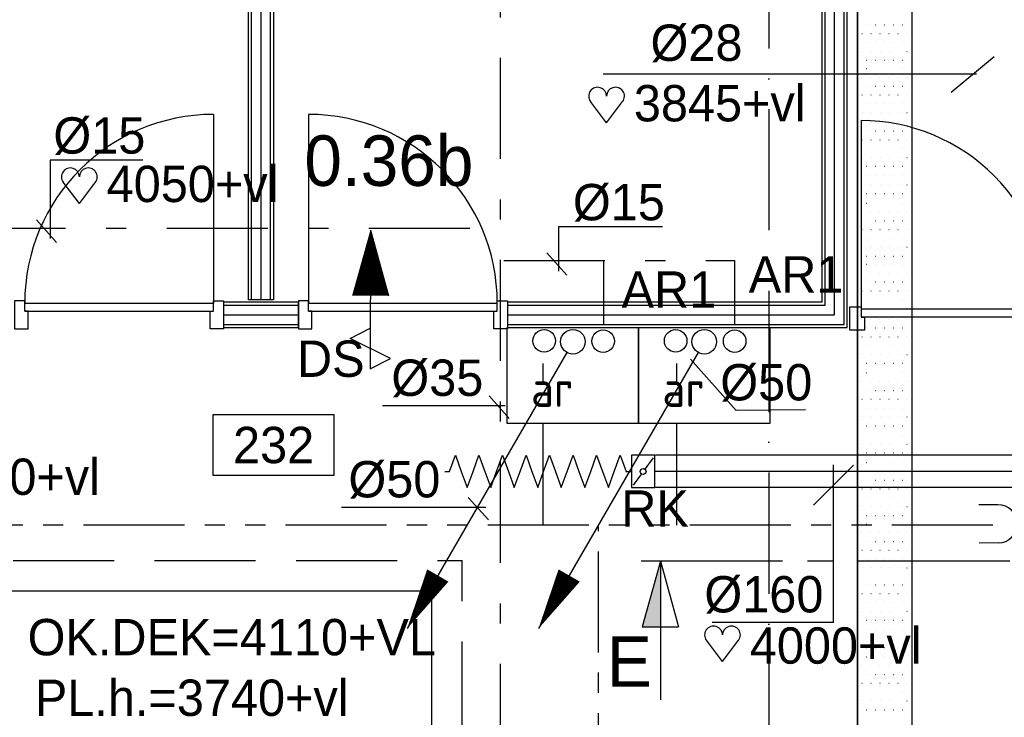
# Model space of a CAD drawing. Extents: x 25315 to 170951, y 867852 to 951952.
# Tile 59 of 119: x 121517 to 126388, y 894635 to 898089. Entities that reach past the tile are written whole.
import ezdxf
from ezdxf.enums import TextEntityAlignment as Align

# ---------------------------------------------------------------- set-up
doc = ezdxf.new("R2010")
doc.units = 0
doc.header["$LTSCALE"] = 100
for name, pattern in [('2322107', [2000, 1000, 1000]), ('2322108', [7, 5, -2]), ('2322109', [10, 5, -2, 1, -2]), ('2322110', [10, 5, -1, 1, -1, 1, -1]), ('CENTER2', [11.25, 7.5, -1.25, 1.25, -1.25]), ('CENTER4', [5, 3.125, -0.625, 0.625, -0.625]), ('DASHDOT', [9, 6, -1.5, 0, -1.5]), ('LURETOUR', [6, 4, -2])]:
    doc.linetypes.add(name, pattern=pattern)
doc.layers.get('0').update_dxf_attribs({"linetype": 'CONTINUOUS'})
for name, color, linetype in [('AL$7----_STRAMIEN', 1, 'DASHDOT'), ('BOUW', 8, 'CONTINUOUS'), ('DOORSNEDE', 1, 'CONTINUOUS'), ('KABELGOOT', 8, 'CONTINUOUS'), ('WL524---', 4, 'CONTINUOUS'), ('WL531---', 4, 'CONTINUOUS'), ('WL532---', 4, 'CONTINUOUS'), ('WL561---', 4, 'CONTINUOUS'), ('WL561---_AANVOER', 4, 'CONTINUOUS'), ('WL561---_RETOUR', 4, 'CONTINUOUS'), ('WL570---', 3, 'CONTINUOUS'), ('WL570---_HARTLIJN', 7, 'CONTINUOUS'), ('WL570---_RETOUR', 3, 'CONTINUOUS'), ('WM570---', 1, 'CONTINUOUS')]:
    doc.layers.add(name, color=color, linetype=linetype)
doc.styles.add('BURO-018', font='BUROFONT.shx', dxfattribs={"height": 180})
doc.styles.add('BURO-025', font='BUROFONT.shx', dxfattribs={"height": 250})
doc.styles.add('BURO-050', font='BUROFONT.shx', dxfattribs={"height": 500})
doc.styles.get("Standard").update_dxf_attribs({"font": 'ISOCP'})

# ---------------------------------------------------------------- blocks, each defined once
blk = doc.blocks.new('LDV2121')
at = {"color": 0, "linetype": 'CONTINUOUS'}
blk.add_line((-0.25, -0.433), (-6.75, -11.691), dxfattribs=at)
blk.add_lwpolyline([(-6.75, -11.691, 0, 1, 0), (-5.5, -9.526, 1, 1, 0)], format="xyseb", dxfattribs=at)
blk.add_circle((0, 0), 0.5, dxfattribs=at)
blk = doc.blocks.new('LU-ORND')
at = {"color": 0, "linetype": 'CONTINUOUS'}
for p, q in [((-3, 1.5), (-3, -1.5)), ((3, 1.5), (-3, 1.5)), ((3, -1.5), (3, 1.5)), ((-3, -1.5), (3, -1.5))]:
    blk.add_line(p, q, dxfattribs=at)
blk = doc.blocks.new('HART')
at = {"color": 1}
for q in [(-39.7, 52.4), (39.7, 52.4)]:
    blk.add_line((0, 0), q, dxfattribs=at)
for centre, start, end in [((-22.1, 65.7), 0, 217.1867), ((22.1, 65.7), 322.8133, 180)]:
    blk.add_arc(centre, 22.1, start, end, dxfattribs=at)
blk = doc.blocks.new('LDS')
at = {"color": 0, "linetype": 'CONTINUOUS'}
for p, q in [((0, 1), (1, 1)), ((0, -1), (1, -1))]:
    blk.add_line(p, q, dxfattribs=at)
blk.add_arc((0, 0), 1, 90, 270, dxfattribs=at)
blk = doc.blocks.new('LU-1D-K-A0')
at = {"color": 0, "linetype": 'CONTINUOUS'}
for p, q in [((-0.5, 80), (0.5, 80)), ((-0.5, -80), (0.5, -80))]:
    blk.add_line(p, q, dxfattribs=at)
at = {"layer": 'WL570---_HARTLIJN', "linetype": 'CENTER2'}
blk.add_line((-0.5, 0), (0.5, 0), dxfattribs=at)
blk = doc.blocks.new('LU-1D-KL1-A073')
at = {"color": 0, "linetype": 'CONTINUOUS'}
for p, q in [((-57.5, 80), (-57.5, -80)), ((57.5, 80), (-57.5, 80)), ((49.1, 68.3), (8.4, 11.7)), ((57.5, -80), (57.5, 80)), ((-8.4, -11.7), (-49.1, -68.3)), ((-57.5, -80), (57.5, -80))]:
    blk.add_line(p, q, dxfattribs=at)
blk.add_circle((0, 0), 14.4, dxfattribs=at)
blk = doc.blocks.new('LU-1D-F-A0398')
at = {"color": 0, "linetype": 'CONTINUOUS'}
for p, q in [((-436.8, 0), (-407.6, 80)), ((-407.6, 80), (-378.5, 0)), ((-320.3, 0), (-291.2, 80)), ((-291.2, 80), (-262.1, 0)), ((-203.8, 0), (-174.7, 80)), ((-174.7, 80), (-145.6, 0)), ((-87.4, 0), (-58.2, 80)), ((-58.2, 80), (-29.1, 0)), ((29.1, 0), (58.2, 80)), ((58.2, 80), (87.4, 0)), ((145.6, 0), (174.7, 80)), ((174.7, 80), (203.8, 0)), ((262.1, 0), (291.2, 80)), ((291.2, 80), (320.3, 0)), ((378.5, 0), (407.6, 80)), ((407.6, 80), (436.8, 0)), ((-460.2, 0), (-436.8, 0)), ((-378.5, 0), (-349.4, -80)), ((-349.4, -80), (-320.3, 0)), ((-262.1, 0), (-232.9, -80)), ((-232.9, -80), (-203.8, 0)), ((-145.6, 0), (-116.5, -80)), ((-116.5, -80), (-87.4, 0)), ((-29.1, 0), (0, -80)), ((0, -80), (29.1, 0)), ((87.4, 0), (116.5, -80)), ((116.5, -80), (145.6, 0)), ((203.8, 0), (232.9, -80)), ((232.9, -80), (262.1, 0)), ((320.3, 0), (349.4, -80)), ((349.4, -80), (378.5, 0)), ((436.8, 0), (460.2, 0))]:
    blk.add_line(p, q, dxfattribs=at)
blk = doc.blocks.new('*U241', base_point=(125124.5, 589899.2))
at = {"color": 0, "linetype": 'CONTINUOUS'}
for p, q in [((125024.8, 589879.5), (125224.2, 590078.9)), ((125124.5, 589299.2), (125124.5, 590079.2)), ((125124.5, 589299.2), (124524.6, 589299.2))]:
    blk.add_line(p, q, dxfattribs=at)
at = {"layer": 'WM570---', "linetype": 'CONTINUOUS', "style": 'BURO-018'}
blk.add_text('%%c160', height=180, dxfattribs=at).set_placement((125074.5, 589349.2), align=Align.RIGHT)

msp = doc.modelspace()

# ---------------------------------------------------------------- linework, layer by layer
at = {"layer": 'AL$7----_STRAMIEN', "color": 1}
msp.add_line((125223.6, 948952.5), (125223.6, 877210.3), dxfattribs=at)
at = {"layer": 'BOUW'}
for p, q in [((125596.1, 896580.2), (125596.1, 900275.2)), ((125611.1, 896565.2), (125611.1, 900290.2)), ((125548.6, 896627.7), (125548.6, 900227.7)), ((125501.1, 896675.2), (125501.1, 900180.2)), ((125486.1, 900165.2), (125486.1, 896690.2)), ((123929.6, 896690.2), (123929.6, 896565.2)), ((125486.1, 896690.2), (123929.6, 896690.2)), ((123929.6, 896675.2), (125501.1, 896675.2)), ((123929.6, 896627.7), (125548.6, 896627.7)), ((123929.6, 896580.2), (125596.1, 896580.2)), ((123929.6, 896565.2), (125611.1, 896565.2))]:
    msp.add_line(p, q, dxfattribs=at)
for points in [[(122648.1, 896702.7), (122648.1, 900152.7), (122773.1, 900152.7), (122773.1, 896702.7)], [(122525.6, 896565.2), (122895.6, 896565.2), (122895.6, 896690.2), (122525.6, 896690.2)]]:
    msp.add_lwpolyline(points, close=True, dxfattribs=at)
for points in [[(122663.1, 896702.7), (122663.1, 900152.7)], [(122710.6, 896702.7), (122710.6, 900152.7)], [(122758.1, 896702.7), (122758.1, 900152.7)], [(122475.6, 897620.2), (122475.6, 896686.2)], [(122945.6, 897620.2), (122945.6, 896686.2)], [(125679.6, 897589.7), (125679.6, 896655.7)], [(121491.6, 896697.2), (121491.6, 896558.2), (121558.6, 896558.2), (121558.6, 896646.2), (121541.6, 896646.2), (121541.6, 896697.2), (121491.6, 896697.2)], [(121541.6, 896686.2), (122475.6, 896686.2)], [(122525.6, 896697.2), (122525.6, 896558.2), (122458.6, 896558.2), (122458.6, 896646.2), (122475.6, 896646.2), (122475.6, 896697.2), (122525.6, 896697.2)], [(122525.6, 896675.2), (122895.6, 896675.2)], [(122895.6, 896697.2), (122895.6, 896558.2), (122962.6, 896558.2), (122962.6, 896646.2), (122945.6, 896646.2), (122945.6, 896697.2), (122895.6, 896697.2)], [(122945.6, 896686.2), (123879.6, 896686.2)], [(123929.6, 896697.2), (123929.6, 896558.2), (123862.6, 896558.2), (123862.6, 896646.2), (123879.6, 896646.2), (123879.6, 896697.2), (123929.6, 896697.2)], [(125623.6, 896666.7), (125679.6, 896666.7), (125679.6, 896615.7), (125696.6, 896615.7), (125696.6, 896552.7), (125623.6, 896552.7), (125623.6, 896615.7), (125623.6, 896615.7), (125623.6, 896666.7), (125679.6, 896666.7)], [(121541.6, 896646.2), (122475.6, 896646.2)], [(122525.6, 896627.7), (122895.6, 896627.7)], [(122945.6, 896646.2), (123879.6, 896646.2)], [(126609.6, 896655.7), (125679.6, 896655.7)], [(126609.6, 896615.7), (125679.6, 896615.7)], [(122525.6, 896580.2), (122895.6, 896580.2)], [(124578.6, 896565.2), (124578.6, 896265.2), (124578.6, 896090.2), (124528.6, 896090.2), (123978.6, 896090.2), (123928.6, 896090.2), (123928.6, 896265.2), (123928.6, 896565.2), (124578.6, 896565.2)], [(125228.6, 896565.2), (125228.6, 896265.2), (125228.6, 896090.2), (125178.6, 896090.2), (124628.6, 896090.2), (124578.6, 896090.2), (124578.6, 896265.2), (124578.6, 896565.2), (125228.6, 896565.2)]]:
    msp.add_lwpolyline(points, dxfattribs=at)
for centre, radius, start, end in [((122475.6, 896686.2), 934, 90, 180), ((122945.6, 896686.2), 934, 0, 90), ((125679, 896659.1), 930.6, 359.7902, 89.9639)]:
    msp.add_arc(centre, radius, start, end, dxfattribs=at)
at = {"layer": 'DOORSNEDE', "color": 1}
for q in [(123251.2, 896361.2), (123341.7, 896722.4)]:
    msp.add_line((123251.7, 897047.6), q, dxfattribs=at)
at = {"layer": 'DOORSNEDE', "color": 150}
msp.add_line((124783.6, 895408.6), (124592, 895408.6), dxfattribs=at)
at = {"layer": 'DOORSNEDE', "color": 210}
for p, q in [((124686.4, 895408.6), (124596.1, 895083.5)), ((124686.4, 895408.6), (124776.7, 895083.5)), ((124686.4, 895408.6), (124686.4, 894722.3)), ((124596.1, 895083.5), (124776.7, 895083.5))]:
    msp.add_line(p, q, dxfattribs=at)
at = {"layer": 'DOORSNEDE', "color": 210, "linetype": 'CENTER2'}
msp.add_line((128665, 895408.6), (124783.6, 895408.6), dxfattribs=at)
at = {"layer": 'DOORSNEDE', "color": 1}
msp.add_solid([(123341.7, 896722.4), (123251.5, 896722.5), (123251.7, 897047.6)], dxfattribs=at)
at = {"layer": 'DOORSNEDE', "color": 210}
msp.add_solid([(124596.1, 895083.5), (124686.4, 895083.5), (124686.4, 895408.6)], dxfattribs=at)
at = {"layer": 'KABELGOOT', "color": 8}
for p, q in [((125662.3, 913379.1, 3710), (125662.3, 890546.9, 3710)), ((125662.3, 890546.9, 3650), (125662.3, 913379.1, 3650)), ((125932.3, 890546.9, 3650), (125932.3, 913379.1, 3650)), ((125932.3, 890546.9, 3710), (125932.3, 913379.1, 3710))]:
    msp.add_line(p, q, dxfattribs=at)
at = {"layer": 'WL531---', "linetype": '2322109'}
for p, q in [((123895.8, 891399.4), (123895.8, 900032.5)), ((120243.9, 897056.4), (123893.8, 897056.4)), ((123911.5, 896896.7), (125055.1, 896896.7)), ((124406.1, 896581.4), (124406.1, 896896.7)), ((125055.1, 896581.4), (125055.1, 896896.7)), ((124106.1, 895587.3), (124106.1, 896437.8)), ((124767.3, 895587.3), (124767.3, 896443.9))]:
    msp.add_line(p, q, dxfattribs=at)
at = {"layer": 'WL531---', "color": 8}
for p, q in [((125705.6, 898063.7), (125706.3, 898063.7)), ((125750, 898063.7), (125750.7, 898063.7)), ((125794.5, 898063.7), (125795.2, 898063.7)), ((125838.9, 898063.7), (125839.6, 898063.7)), ((125883.4, 898063.7), (125884.1, 898063.7)), ((125683.7, 898019.9), (125684.4, 898019.9)), ((125706.3, 897976.2), (125707, 897976.2)), ((125728.2, 898019.9), (125728.9, 898019.9)), ((125750.7, 897976.2), (125751.4, 897976.2)), ((125772.6, 898019.9), (125773.3, 898019.9)), ((125795.2, 897976.2), (125795.9, 897976.2)), ((125817.1, 898019.9), (125817.8, 898019.9)), ((125839.6, 897976.2), (125840.3, 897976.2)), ((125861.5, 898019.9), (125862.2, 898019.9)), ((125884.1, 897976.2), (125884.8, 897976.2)), ((125906, 898019.9), (125906.7, 898019.9)), ((125684.4, 897932.4), (125685.1, 897932.4)), ((125728.9, 897932.4), (125729.6, 897932.4)), ((125773.3, 897932.4), (125774, 897932.4)), ((125817.8, 897932.4), (125818.5, 897932.4)), ((125862.2, 897932.4), (125862.9, 897932.4)), ((125906.7, 897932.4), (125907.4, 897932.4)), ((125707, 897888.7), (125707.7, 897888.7)), ((125751.4, 897888.7), (125752.1, 897888.7)), ((125795.9, 897888.7), (125796.6, 897888.7)), ((125840.3, 897888.7), (125841, 897888.7)), ((125884.8, 897888.7), (125885.5, 897888.7)), ((125704.9, 897847.8), (125705.6, 897847.8)), ((125749.3, 897847.8), (125750, 897847.8)), ((125793.8, 897847.8), (125794.5, 897847.8)), ((125838.2, 897847.8), (125838.9, 897847.8)), ((125882.7, 897847.8), (125883.4, 897847.8)), ((125683, 897804), (125683.7, 897804)), ((125727.5, 897804), (125728.2, 897804)), ((125771.9, 897804), (125772.6, 897804)), ((125816.4, 897804), (125817.1, 897804)), ((125860.8, 897804), (125861.5, 897804)), ((125905.3, 897804), (125906, 897804)), ((125705.6, 897760.3), (125706.3, 897760.3)), ((125750, 897760.3), (125750.7, 897760.3)), ((125794.5, 897760.3), (125795.2, 897760.3)), ((125838.9, 897760.3), (125839.6, 897760.3)), ((125883.4, 897760.3), (125884.1, 897760.3)), ((125683.7, 897716.5), (125684.4, 897716.5)), ((125728.2, 897716.5), (125728.9, 897716.5)), ((125772.6, 897716.5), (125773.3, 897716.5)), ((125817.1, 897716.5), (125817.8, 897716.5)), ((125861.5, 897716.5), (125862.2, 897716.5)), ((125906, 897716.5), (125906.7, 897716.5)), ((125706.3, 897672.8), (125707, 897672.8)), ((125750.7, 897672.8), (125751.4, 897672.8)), ((125795.2, 897672.8), (125795.9, 897672.8)), ((125839.6, 897672.8), (125840.3, 897672.8)), ((125884.1, 897672.8), (125884.8, 897672.8)), ((125684.4, 897629), (125685.1, 897629)), ((125728.9, 897629), (125729.6, 897629)), ((125773.3, 897629), (125774, 897629)), ((125817.8, 897629), (125818.5, 897629)), ((125862.2, 897629), (125862.9, 897629)), ((125906.7, 897629), (125907.4, 897629)), ((125683, 897582), (125683.7, 897582)), ((125705.6, 897538.3), (125706.3, 897538.3)), ((125727.5, 897582), (125728.2, 897582)), ((125750, 897538.3), (125750.7, 897538.3)), ((125771.9, 897582), (125772.6, 897582)), ((125794.5, 897538.3), (125795.2, 897538.3)), ((125816.4, 897582), (125817.1, 897582)), ((125838.9, 897538.3), (125839.6, 897538.3)), ((125860.8, 897582), (125861.5, 897582)), ((125883.4, 897538.3), (125884.1, 897538.3)), ((125905.3, 897582), (125906, 897582)), ((125683.7, 897494.5), (125684.4, 897494.5)), ((125728.2, 897494.5), (125728.9, 897494.5)), ((125772.6, 897494.5), (125773.3, 897494.5)), ((125817.1, 897494.5), (125817.8, 897494.5)), ((125861.5, 897494.5), (125862.2, 897494.5)), ((125906, 897494.5), (125906.7, 897494.5)), ((125706.3, 897450.8), (125707, 897450.8)), ((125750.7, 897450.8), (125751.4, 897450.8)), ((125795.2, 897450.8), (125795.9, 897450.8)), ((125839.6, 897450.8), (125840.3, 897450.8)), ((125884.1, 897450.8), (125884.8, 897450.8)), ((125684.4, 897407), (125685.1, 897407)), ((125728.9, 897407), (125729.6, 897407)), ((125773.3, 897407), (125774, 897407)), ((125817.8, 897407), (125818.5, 897407)), ((125862.2, 897407), (125862.9, 897407)), ((125906.7, 897407), (125907.4, 897407)), ((125707, 897363.3), (125707.7, 897363.3)), ((125751.4, 897363.3), (125752.1, 897363.3)), ((125795.9, 897363.3), (125796.6, 897363.3)), ((125840.3, 897363.3), (125841, 897363.3)), ((125884.8, 897363.3), (125885.5, 897363.3)), ((125706.3, 897315.6), (125707, 897315.6)), ((125750.7, 897315.6), (125751.4, 897315.6)), ((125795.2, 897315.6), (125795.9, 897315.6)), ((125839.6, 897315.6), (125840.3, 897315.6)), ((125884.1, 897315.6), (125884.8, 897315.6)), ((125684.4, 897271.9), (125685.1, 897271.9)), ((125728.9, 897271.9), (125729.6, 897271.9)), ((125773.3, 897271.9), (125774, 897271.9)), ((125817.8, 897271.9), (125818.5, 897271.9)), ((125862.2, 897271.9), (125862.9, 897271.9)), ((125906.7, 897271.9), (125907.4, 897271.9)), ((125707, 897228.1), (125707.7, 897228.1)), ((125751.4, 897228.1), (125752.1, 897228.1)), ((125795.9, 897228.1), (125796.6, 897228.1)), ((125840.3, 897228.1), (125841, 897228.1)), ((125884.8, 897228.1), (125885.5, 897228.1)), ((125704.9, 897181.4), (125705.6, 897181.4)), ((125749.3, 897181.4), (125750, 897181.4)), ((125793.8, 897181.4), (125794.5, 897181.4)), ((125838.2, 897181.4), (125838.9, 897181.4)), ((125882.7, 897181.4), (125883.4, 897181.4)), ((125683, 897137.7), (125683.7, 897137.7)), ((125727.5, 897137.7), (125728.2, 897137.7)), ((125771.9, 897137.7), (125772.6, 897137.7)), ((125816.4, 897137.7), (125817.1, 897137.7)), ((125860.8, 897137.7), (125861.5, 897137.7)), ((125905.3, 897137.7), (125906, 897137.7)), ((125683.7, 897050.2), (125684.4, 897050.2)), ((125705.6, 897093.9), (125706.3, 897093.9)), ((125728.2, 897050.2), (125728.9, 897050.2)), ((125750, 897093.9), (125750.7, 897093.9)), ((125772.6, 897050.2), (125773.3, 897050.2)), ((125794.5, 897093.9), (125795.2, 897093.9)), ((125817.1, 897050.2), (125817.8, 897050.2)), ((125838.9, 897093.9), (125839.6, 897093.9)), ((125861.5, 897050.2), (125862.2, 897050.2)), ((125883.4, 897093.9), (125884.1, 897093.9)), ((125906, 897050.2), (125906.7, 897050.2)), ((125706.3, 897006.4), (125707, 897006.4)), ((125750.7, 897006.4), (125751.4, 897006.4)), ((125795.2, 897006.4), (125795.9, 897006.4)), ((125839.6, 897006.4), (125840.3, 897006.4)), ((125884.1, 897006.4), (125884.8, 897006.4)), ((125684.4, 896962.7), (125685.1, 896962.7)), ((125728.9, 896962.7), (125729.6, 896962.7)), ((125773.3, 896962.7), (125774, 896962.7)), ((125817.8, 896962.7), (125818.5, 896962.7)), ((125862.2, 896962.7), (125862.9, 896962.7)), ((125906.7, 896962.7), (125907.4, 896962.7)), ((125707, 896918.9), (125707.7, 896918.9)), ((125751.4, 896918.9), (125752.1, 896918.9)), ((125795.9, 896918.9), (125796.6, 896918.9)), ((125840.3, 896918.9), (125841, 896918.9)), ((125884.8, 896918.9), (125885.5, 896918.9)), ((125704.9, 896878), (125705.6, 896878)), ((125749.3, 896878), (125750, 896878)), ((125793.8, 896878), (125794.5, 896878)), ((125838.2, 896878), (125838.9, 896878)), ((125882.7, 896878), (125883.4, 896878)), ((125683, 896834.3), (125683.7, 896834.3)), ((125727.5, 896834.3), (125728.2, 896834.3)), ((125771.9, 896834.3), (125772.6, 896834.3)), ((125816.4, 896834.3), (125817.1, 896834.3)), ((125860.8, 896834.3), (125861.5, 896834.3)), ((125905.3, 896834.3), (125906, 896834.3)), ((125705.6, 896790.5), (125706.3, 896790.5)), ((125750, 896790.5), (125750.7, 896790.5)), ((125794.5, 896790.5), (125795.2, 896790.5)), ((125838.9, 896790.5), (125839.6, 896790.5)), ((125883.4, 896790.5), (125884.1, 896790.5)), ((125683.7, 896746.8), (125684.4, 896746.8)), ((125728.2, 896746.8), (125728.9, 896746.8)), ((125772.6, 896746.8), (125773.3, 896746.8)), ((125817.1, 896746.8), (125817.8, 896746.8)), ((125861.5, 896746.8), (125862.2, 896746.8)), ((125906, 896746.8), (125906.7, 896746.8)), ((125684.4, 896659.3), (125685.1, 896659.3)), ((125706.3, 896703), (125707, 896703)), ((125728.9, 896659.3), (125729.6, 896659.3)), ((125750.7, 896703), (125751.4, 896703)), ((125773.3, 896659.3), (125774, 896659.3)), ((125795.2, 896703), (125795.9, 896703)), ((125817.8, 896659.3), (125818.5, 896659.3)), ((125839.6, 896703), (125840.3, 896703)), ((125862.2, 896659.3), (125862.9, 896659.3)), ((125884.1, 896703), (125884.8, 896703)), ((125906.7, 896659.3), (125907.4, 896659.3)), ((125683, 896607), (125683.7, 896607)), ((125705.6, 896563.2), (125706.3, 896563.2)), ((125727.5, 896607), (125728.2, 896607)), ((125750, 896563.2), (125750.7, 896563.2)), ((125771.9, 896607), (125772.6, 896607)), ((125794.5, 896563.2), (125795.2, 896563.2)), ((125816.4, 896607), (125817.1, 896607)), ((125838.9, 896563.2), (125839.6, 896563.2)), ((125860.8, 896607), (125861.5, 896607)), ((125883.4, 896563.2), (125884.1, 896563.2)), ((125905.3, 896607), (125906, 896607)), ((125683.7, 896519.5), (125684.4, 896519.5)), ((125728.2, 896519.5), (125728.9, 896519.5)), ((125772.6, 896519.5), (125773.3, 896519.5)), ((125817.1, 896519.5), (125817.8, 896519.5)), ((125861.5, 896519.5), (125862.2, 896519.5)), ((125906, 896519.5), (125906.7, 896519.5)), ((125706.3, 896475.7), (125707, 896475.7)), ((125750.7, 896475.7), (125751.4, 896475.7)), ((125795.2, 896475.7), (125795.9, 896475.7)), ((125839.6, 896475.7), (125840.3, 896475.7)), ((125884.1, 896475.7), (125884.8, 896475.7)), ((125684.4, 896432), (125685.1, 896432)), ((125728.9, 896432), (125729.6, 896432)), ((125773.3, 896432), (125774, 896432)), ((125817.8, 896432), (125818.5, 896432)), ((125862.2, 896432), (125862.9, 896432)), ((125906.7, 896432), (125907.4, 896432)), ((125707, 896388.2), (125707.7, 896388.2)), ((125751.4, 896388.2), (125752.1, 896388.2)), ((125795.9, 896388.2), (125796.6, 896388.2)), ((125840.3, 896388.2), (125841, 896388.2)), ((125884.8, 896388.2), (125885.5, 896388.2)), ((125704.9, 896341.5), (125705.6, 896341.5)), ((125749.3, 896341.5), (125750, 896341.5)), ((125793.8, 896341.5), (125794.5, 896341.5)), ((125838.2, 896341.5), (125838.9, 896341.5)), ((125882.7, 896341.5), (125883.4, 896341.5)), ((125683, 896297.8), (125683.7, 896297.8)), ((125727.5, 896297.8), (125728.2, 896297.8)), ((125771.9, 896297.8), (125772.6, 896297.8)), ((125816.4, 896297.8), (125817.1, 896297.8)), ((125860.8, 896297.8), (125861.5, 896297.8)), ((125905.3, 896297.8), (125906, 896297.8)), ((125705.6, 896254), (125706.3, 896254)), ((125750, 896254), (125750.7, 896254)), ((125794.5, 896254), (125795.2, 896254)), ((125838.9, 896254), (125839.6, 896254)), ((125883.4, 896254), (125884.1, 896254)), ((125683.7, 896210.3), (125684.4, 896210.3)), ((125728.2, 896210.3), (125728.9, 896210.3)), ((125772.6, 896210.3), (125773.3, 896210.3)), ((125817.1, 896210.3), (125817.8, 896210.3)), ((125861.5, 896210.3), (125862.2, 896210.3)), ((125906, 896210.3), (125906.7, 896210.3)), ((125684.4, 896122.8), (125685.1, 896122.8)), ((125706.3, 896166.5), (125707, 896166.5)), ((125728.9, 896122.8), (125729.6, 896122.8)), ((125750.7, 896166.5), (125751.4, 896166.5)), ((125773.3, 896122.8), (125774, 896122.8)), ((125795.2, 896166.5), (125795.9, 896166.5)), ((125817.8, 896122.8), (125818.5, 896122.8)), ((125839.6, 896166.5), (125840.3, 896166.5)), ((125862.2, 896122.8), (125862.9, 896122.8)), ((125884.1, 896166.5), (125884.8, 896166.5)), ((125906.7, 896122.8), (125907.4, 896122.8)), ((125707, 896079), (125707.7, 896079)), ((125751.4, 896079), (125752.1, 896079)), ((125795.9, 896079), (125796.6, 896079)), ((125840.3, 896079), (125841, 896079)), ((125884.8, 896079), (125885.5, 896079)), ((125706.3, 896031.4), (125707, 896031.4)), ((125750.7, 896031.4), (125751.4, 896031.4)), ((125795.2, 896031.4), (125795.9, 896031.4)), ((125839.6, 896031.4), (125840.3, 896031.4)), ((125884.1, 896031.4), (125884.8, 896031.4)), ((125684.4, 895987.6), (125685.1, 895987.6)), ((125728.9, 895987.6), (125729.6, 895987.6)), ((125773.3, 895987.6), (125774, 895987.6)), ((125817.8, 895987.6), (125818.5, 895987.6)), ((125862.2, 895987.6), (125862.9, 895987.6)), ((125906.7, 895987.6), (125907.4, 895987.6)), ((125707, 895943.9), (125707.7, 895943.9)), ((125751.4, 895943.9), (125752.1, 895943.9)), ((125795.9, 895943.9), (125796.6, 895943.9)), ((125840.3, 895943.9), (125841, 895943.9)), ((125884.8, 895943.9), (125885.5, 895943.9)), ((125704.9, 895897.2), (125705.6, 895897.2)), ((125749.3, 895897.2), (125750, 895897.2)), ((125793.8, 895897.2), (125794.5, 895897.2)), ((125838.2, 895897.2), (125838.9, 895897.2)), ((125882.7, 895897.2), (125883.4, 895897.2)), ((125683, 895853.4), (125683.7, 895853.4)), ((125727.5, 895853.4), (125728.2, 895853.4)), ((125771.9, 895853.4), (125772.6, 895853.4)), ((125816.4, 895853.4), (125817.1, 895853.4)), ((125860.8, 895853.4), (125861.5, 895853.4)), ((125905.3, 895853.4), (125906, 895853.4)), ((125705.6, 895809.7), (125706.3, 895809.7)), ((125750, 895809.7), (125750.7, 895809.7)), ((125794.5, 895809.7), (125795.2, 895809.7)), ((125838.9, 895809.7), (125839.6, 895809.7)), ((125883.4, 895809.7), (125884.1, 895809.7)), ((125683.7, 895765.9), (125684.4, 895765.9)), ((125728.2, 895765.9), (125728.9, 895765.9)), ((125772.6, 895765.9), (125773.3, 895765.9)), ((125817.1, 895765.9), (125817.8, 895765.9)), ((125861.5, 895765.9), (125862.2, 895765.9)), ((125906, 895765.9), (125906.7, 895765.9)), ((125706.3, 895722.2), (125707, 895722.2)), ((125750.7, 895722.2), (125751.4, 895722.2)), ((125795.2, 895722.2), (125795.9, 895722.2)), ((125839.6, 895722.2), (125840.3, 895722.2)), ((125884.1, 895722.2), (125884.8, 895722.2)), ((125684.4, 895678.4), (125685.1, 895678.4)), ((125728.9, 895678.4), (125729.6, 895678.4)), ((125773.3, 895678.4), (125774, 895678.4)), ((125817.8, 895678.4), (125818.5, 895678.4)), ((125862.2, 895678.4), (125862.9, 895678.4)), ((125906.7, 895678.4), (125907.4, 895678.4)), ((125704.9, 895593.8), (125705.6, 895593.8)), ((125707, 895634.7), (125707.7, 895634.7)), ((125749.3, 895593.8), (125750, 895593.8)), ((125751.4, 895634.7), (125752.1, 895634.7)), ((125793.8, 895593.8), (125794.5, 895593.8)), ((125795.9, 895634.7), (125796.6, 895634.7)), ((125838.2, 895593.8), (125838.9, 895593.8)), ((125840.3, 895634.7), (125841, 895634.7)), ((125882.7, 895593.8), (125883.4, 895593.8)), ((125884.8, 895634.7), (125885.5, 895634.7)), ((125683, 895550), (125683.7, 895550)), ((125727.5, 895550), (125728.2, 895550)), ((125771.9, 895550), (125772.6, 895550)), ((125816.4, 895550), (125817.1, 895550)), ((125860.8, 895550), (125861.5, 895550)), ((125905.3, 895550), (125906, 895550)), ((125705.6, 895506.3), (125706.3, 895506.3)), ((125750, 895506.3), (125750.7, 895506.3)), ((125794.5, 895506.3), (125795.2, 895506.3)), ((125838.9, 895506.3), (125839.6, 895506.3)), ((125883.4, 895506.3), (125884.1, 895506.3)), ((125683.7, 895462.5), (125684.4, 895462.5)), ((125728.2, 895462.5), (125728.9, 895462.5)), ((125772.6, 895462.5), (125773.3, 895462.5)), ((125817.1, 895462.5), (125817.8, 895462.5)), ((125861.5, 895462.5), (125862.2, 895462.5)), ((125906, 895462.5), (125906.7, 895462.5)), ((125706.3, 895418.8), (125707, 895418.8)), ((125750.7, 895418.8), (125751.4, 895418.8)), ((125795.2, 895418.8), (125795.9, 895418.8)), ((125839.6, 895418.8), (125840.3, 895418.8)), ((125884.1, 895418.8), (125884.8, 895418.8)), ((125684.4, 895375), (125685.1, 895375)), ((125728.9, 895375), (125729.6, 895375)), ((125773.3, 895375), (125774, 895375)), ((125817.8, 895375), (125818.5, 895375)), ((125862.2, 895375), (125862.9, 895375)), ((125906.7, 895375), (125907.4, 895375)), ((125683.7, 895248), (125684.4, 895248)), ((125705.6, 895291.8), (125706.3, 895291.8)), ((125728.2, 895248), (125728.9, 895248)), ((125750, 895291.8), (125750.7, 895291.8)), ((125772.6, 895248), (125773.3, 895248)), ((125794.5, 895291.8), (125795.2, 895291.8)), ((125817.1, 895248), (125817.8, 895248)), ((125838.9, 895291.8), (125839.6, 895291.8)), ((125861.5, 895248), (125862.2, 895248)), ((125883.4, 895291.8), (125884.1, 895291.8)), ((125906, 895248), (125906.7, 895248)), ((125706.3, 895204.3), (125707, 895204.3)), ((125750.7, 895204.3), (125751.4, 895204.3)), ((125795.2, 895204.3), (125795.9, 895204.3)), ((125839.6, 895204.3), (125840.3, 895204.3)), ((125884.1, 895204.3), (125884.8, 895204.3)), ((125684.4, 895160.5), (125685.1, 895160.5)), ((125728.9, 895160.5), (125729.6, 895160.5)), ((125773.3, 895160.5), (125774, 895160.5)), ((125817.8, 895160.5), (125818.5, 895160.5)), ((125862.2, 895160.5), (125862.9, 895160.5)), ((125906.7, 895160.5), (125907.4, 895160.5)), ((125707, 895116.8), (125707.7, 895116.8)), ((125751.4, 895116.8), (125752.1, 895116.8)), ((125795.9, 895116.8), (125796.6, 895116.8)), ((125840.3, 895116.8), (125841, 895116.8)), ((125884.8, 895116.8), (125885.5, 895116.8)), ((125706.3, 895069.1), (125707, 895069.1)), ((125750.7, 895069.1), (125751.4, 895069.1)), ((125795.2, 895069.1), (125795.9, 895069.1)), ((125839.6, 895069.1), (125840.3, 895069.1)), ((125884.1, 895069.1), (125884.8, 895069.1)), ((125684.4, 895025.4), (125685.1, 895025.4)), ((125728.9, 895025.4), (125729.6, 895025.4)), ((125773.3, 895025.4), (125774, 895025.4)), ((125817.8, 895025.4), (125818.5, 895025.4)), ((125862.2, 895025.4), (125862.9, 895025.4)), ((125906.7, 895025.4), (125907.4, 895025.4)), ((125707, 894981.6), (125707.7, 894981.6)), ((125751.4, 894981.6), (125752.1, 894981.6)), ((125795.9, 894981.6), (125796.6, 894981.6)), ((125840.3, 894981.6), (125841, 894981.6)), ((125884.8, 894981.6), (125885.5, 894981.6)), ((125704.9, 894934.9), (125705.6, 894934.9)), ((125749.3, 894934.9), (125750, 894934.9)), ((125793.8, 894934.9), (125794.5, 894934.9)), ((125838.2, 894934.9), (125838.9, 894934.9)), ((125882.7, 894934.9), (125883.4, 894934.9)), ((125683, 894891.2), (125683.7, 894891.2)), ((125727.5, 894891.2), (125728.2, 894891.2)), ((125771.9, 894891.2), (125772.6, 894891.2)), ((125816.4, 894891.2), (125817.1, 894891.2)), ((125860.8, 894891.2), (125861.5, 894891.2)), ((125905.3, 894891.2), (125906, 894891.2)), ((125705.6, 894847.4), (125706.3, 894847.4)), ((125750, 894847.4), (125750.7, 894847.4)), ((125794.5, 894847.4), (125795.2, 894847.4)), ((125838.9, 894847.4), (125839.6, 894847.4)), ((125883.4, 894847.4), (125884.1, 894847.4)), ((125683.7, 894803.7), (125684.4, 894803.7)), ((125706.3, 894759.9), (125707, 894759.9)), ((125728.2, 894803.7), (125728.9, 894803.7)), ((125750.7, 894759.9), (125751.4, 894759.9)), ((125772.6, 894803.7), (125773.3, 894803.7)), ((125795.2, 894759.9), (125795.9, 894759.9)), ((125817.1, 894803.7), (125817.8, 894803.7)), ((125839.6, 894759.9), (125840.3, 894759.9)), ((125861.5, 894803.7), (125862.2, 894803.7)), ((125884.1, 894759.9), (125884.8, 894759.9)), ((125906, 894803.7), (125906.7, 894803.7)), ((125684.4, 894716.2), (125685.1, 894716.2)), ((125728.9, 894716.2), (125729.6, 894716.2)), ((125773.3, 894716.2), (125774, 894716.2)), ((125817.8, 894716.2), (125818.5, 894716.2)), ((125862.2, 894716.2), (125862.9, 894716.2)), ((125906.7, 894716.2), (125907.4, 894716.2)), ((125707, 894672.4), (125707.7, 894672.4)), ((125751.4, 894672.4), (125752.1, 894672.4)), ((125795.9, 894672.4), (125796.6, 894672.4)), ((125840.3, 894672.4), (125841, 894672.4)), ((125884.8, 894672.4), (125885.5, 894672.4))]:
    msp.add_line(p, q, dxfattribs=at)
at = {"layer": 'WL532---', "linetype": '2322110'}
for p, q in [((126332.2, 895587.3), (119603.9, 895587.3)), ((124380.9, 893956.6), (124380.9, 895587.3))]:
    msp.add_line(p, q, dxfattribs=at)
at = {"layer": 'WL561---', "color": 1}
for p, q in [((122126.3, 897394.4), (121666.9, 897394.4)), ((121666.9, 897394.4), (121666.9, 897005.8)), ((124696.8, 897064.3), (124182.3, 897064.3)), ((124182.3, 897064.3), (124182.3, 896843.7)), ((123918.1, 896176.6), (123311.1, 896176.6))]:
    msp.add_line(p, q, dxfattribs=at)
for centre in [(124111.7, 896498.8), (124403.7, 896497.9), (124762, 896498.8), (125054, 896497.9)]:
    msp.add_circle(centre, 55.7, dxfattribs=at)
at = {"layer": 'WL561---_AANVOER', "linetype": '2322107'}
for p in [(118484.5, 895260.9), (123555.1, 892560.3)]:
    msp.add_line(p, (123555.1, 895260.9), dxfattribs=at)
at = {"layer": 'WL561---_RETOUR', "linetype": '2322108'}
for p in [(118683.7, 895410.9), (123705.1, 892410.3)]:
    msp.add_line(p, (123705.1, 895410.9), dxfattribs=at)
at = {"layer": 'WL570---', "color": 1}
for p, q in [((123151.3, 896511.3), (123251.4, 896561.2)), ((123351.2, 896411.2), (123151.3, 896511.3)), ((123251.2, 896361.2), (123351.2, 896411.2))]:
    msp.add_line(p, q, dxfattribs=at)
msp.add_lwpolyline([(123251.7, 897047.6, 0, 181, 0), (123251.5, 896722.5, 181, 181, 0)], format="xyseb", dxfattribs=at)
at = {"layer": 'WL570---_HARTLIJN', "color": 1, "linetype": 'CONTINUOUS'}
for p, q in [((121599.3, 897097.7), (121698.5, 896986.2)), ((124123.9, 896935.6), (124223.1, 896824)), ((124835.7, 896408.9), (125061.6, 896154.9)), ((123839.1, 896226.5), (123938.3, 896115)), ((125404.1, 896157.6), (125061.6, 896154.9)), ((123736.2, 895724), (123835.3, 895612.5)), ((123822.9, 895674.5), (123109, 895674.5))]:
    msp.add_line(p, q, dxfattribs=at)
at = {"layer": 'WM570---'}
for p, q in [((126125.8, 897730.7), (126337.8, 897907.3)), ((126250.8, 897819), (124403.1, 897819.4))]:
    msp.add_line(p, q, dxfattribs=at)

# ---------------------------------------------------------------- block references
at = {"layer": 'WL524---', "color": 2, "xscale": 121.5, "yscale": 121.5, "zscale": 121.5}
for p in [(124253.6, 896494.7), (124903.6, 896494.7)]:
    msp.add_blockref('LDV2121', p, dxfattribs=at)
at = {"layer": 'WL531---', "color": 2, "xscale": 94.5, "yscale": 94.5, "zscale": 94.5, "rotation": 180.6028417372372}
msp.add_blockref('LDS', (126357.4, 895593.2), dxfattribs=at)
at = {"layer": 'WL570---', "color": 1, "xscale": 2, "yscale": 2, "zscale": 2}
for p in [(124420.2, 897578.8), (121811.8, 897179.4), (124993.7, 894911.6)]:
    msp.add_blockref('HART', p, dxfattribs=at)
at = {"layer": 'WL570---_RETOUR', "linetype": 'LURETOUR'}
msp.add_blockref('LU-1D-F-A0398', (124079.9, 895852.3), dxfattribs=at)
at = {"layer": 'WL570---_RETOUR', "linetype": 'CONTINUOUS'}
msp.add_blockref('LU-1D-KL1-A073', (124601, 895852.3), dxfattribs=at)
at = {"layer": 'WL570---_RETOUR', "linetype": 'LURETOUR', "xscale": 1828.207233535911, "rotation": 180}
msp.add_blockref('LU-1D-K-A0', (125576, 895852.3), dxfattribs=at)
at = {"layer": 'WM570---'}
ref = msp.add_blockref('LU-ORND', (122773, 895983.5), dxfattribs=dict(at, xscale=100, yscale=100, zscale=100))
ref.add_attrib('LU_TEXT1', '232', dxfattribs={"layer": '0', "color": 1, "linetype": 'CONTINUOUS', "height": 180, "style": 'BURO-018'}).set_placement((122773, 895983.5), align=Align.MIDDLE)
msp.add_blockref('*U241', (125543, 895704.5), dxfattribs=at)

# ---------------------------------------------------------------- texts
at = {"layer": 'BOUW', "style": 'BURO-025'}
msp.add_text('0.36b', height=250, dxfattribs=at).set_placement((122925, 897266.2))
at = {"layer": 'BOUW', "color": 1, "style": 'BURO-018'}
for s, p in [('AR1', (125123.8, 896738.3)), ('AR1', (124494.5, 896663.1)), ('OK.DEK=4110+VL', (121555.7, 894942.2)), ('PL.h.=3740+vl', (121591.6, 894642.2))]:
    msp.add_text(s, height=180, dxfattribs=at).set_placement(p)
at = {"layer": 'BOUW'}
for p in [(124046, 896172), (124696, 896172)]:
    msp.add_text('ar', height=180, dxfattribs=at).set_placement(p)
at = {"layer": 'DOORSNEDE', "color": 150, "style": 'BURO-050'}
msp.add_text('E', height=250, dxfattribs=at).set_placement((124421.5, 894786.4))
at = {"layer": 'WL532---', "color": 1, "style": 'BURO-018'}
msp.add_text('DS', height=180, dxfattribs=at).set_placement((122888.7, 896320.8))
at = {"layer": 'WL570---', "color": 1, "style": 'BURO-018'}
for s, p in [('3845+vl', (124555.3, 897585.6)), ('4050+vl', (121946.9, 897186.1)), ('RK', (124493.1, 895578.6)), ('4000+vl', (125128.9, 894900.7))]:
    msp.add_text(s, height=180, dxfattribs=at).set_placement(p)
at = {"layer": 'WL570---_HARTLIJN', "color": 1, "linetype": 'CENTER4', "style": 'BURO-018'}
for s, p in [('%%c28', (124637.7, 897885)), ('%%c15', (121683.2, 897425.8)), ('%%c15', (124253.8, 897095.7)), ('%%c35', (123355.5, 896226.5)), ('%%c50', (124983, 896204.1)), ('%%c50', (123143, 895724))]:
    msp.add_text(s, height=180, dxfattribs=at).set_placement(p)
at = {"layer": 'WM570---', "color": 1, "style": 'BURO-018'}
msp.add_text('4060+vl', height=180, dxfattribs=at).set_placement((121064, 895736.4))

doc.saveas('drawing.dxf')
